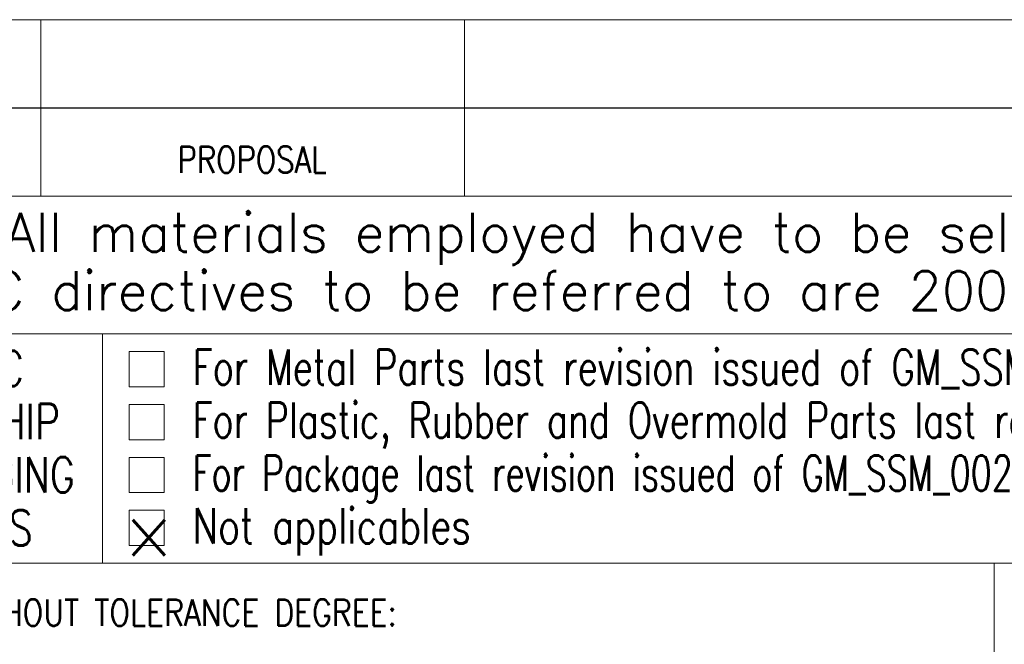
# Model space of a CAD drawing. Header units: millimetres. Extents: x 4 to 836, y 5 to 589.
# Tile 55 of 96: x 661 to 717, y 40 to 76. Entities that reach past the tile are written whole.
import ezdxf

# ---------------------------------------------------------------- set-up
doc = ezdxf.new("R2010")
doc.units = ezdxf.units.MM
doc.layers.add('1', color=7, linetype='Continuous', true_color=0xffffff)
doc.layers.add('256', color=7, linetype='Continuous', true_color=0xffffff)
doc.styles.add('blockfont', font='simplex.shx')

# ---------------------------------------------------------------- blocks, each defined once
blk = doc.blocks.new('TabularNote1')
at = {"layer": '1', "color": 172, "linetype": 'Continuous', "lineweight": 18}
for p, q in [((8, 5), (16, 5)), ((16, 5), (16, 0)), ((16, 5), (40, 5)), ((40, 5), (40, 0)), ((40, 5), (140, 5)), ((8, 0), (16, 0)), ((16, 0), (40, 0)), ((40, 0), (140, 0))]:
    blk.add_line(p, q, dxfattribs=at)

msp = doc.modelspace()

# ---------------------------------------------------------------- linework, layer by layer
at = {"layer": '1', "color": 4, "linetype": 'Continuous', "lineweight": 18}
for p, q in [((665.5, 58), (665.5, 45)), ((669, 54), (667, 54))]:
    msp.add_line(p, q, dxfattribs=at)
at = {"layer": '256', "color": 4, "linetype": 'Continuous', "lineweight": 18}
for p, q in [((662, 72.794), (662, 65.794)), ((686, 72.794), (686, 65.794)), ((646, 70.794), (836, 70.794)), ((669, 57), (667, 57)), ((667, 57), (667, 55)), ((669, 57), (669, 55)), ((669, 55), (667, 55)), ((667, 54), (667, 52)), ((669, 54), (669, 52)), ((669, 52), (667, 52)), ((667, 51), (667, 49)), ((669, 51), (667, 51)), ((669, 51), (669, 49)), ((669, 49), (667, 49)), ((669, 48), (667, 48)), ((667, 48), (667, 46)), ((669, 48), (669, 46)), ((669, 46), (667, 46))]:
    msp.add_line(p, q, dxfattribs=at)
at = {"layer": '256', "color": 3, "linetype": 'Continuous', "lineweight": 18}
for p, q in [((646, 65.794), (836, 65.794)), ((654, 58), (662, 58)), ((662, 58), (686, 58)), ((686, 58), (786, 58)), ((654, 45), (662, 45)), ((662, 45), (686, 45)), ((686, 45), (786, 45)), ((716, 45), (716, 5))]:
    msp.add_line(p, q, dxfattribs=at)

# ---------------------------------------------------------------- block references
at = {"layer": '1', "color": 172, "linetype": 'Continuous', "lineweight": 18}
msp.add_blockref('TabularNote1', (645.997, 70.806), dxfattribs=at)

# ---------------------------------------------------------------- texts
at = {"layer": '1', "color": 3, "linetype": 'Continuous', "lineweight": 25, "char_height": 2.021, "attachment_point": 7, "line_spacing_factor": 0.903614, "style": 'blockfont'}
for s, insert in [('\\W1.0000;', (666.834, 54.438)), ('\\W1.0000;', (666.834, 51.438)), ('\\W1.0000;', (666.834, 48.438)), ('\\W1.4862;X', (666.834, 45.438))]:
    msp.add_mtext(s, dxfattribs=dict(at, insert=insert))
at = {"layer": '256', "color": 1, "linetype": 'Continuous', "lineweight": 13, "insert": (673.234, 70.926), "char_height": 2, "attachment_point": 7, "line_spacing_factor": 0.903614, "style": 'blockfont'}
msp.add_mtext('\\W0.9844; ', dxfattribs=at)
at = {"layer": '256', "color": 4, "linetype": 'Continuous', "lineweight": 13, "char_height": 1.5, "attachment_point": 7, "line_spacing_factor": 0.903614, "style": 'blockfont'}
for s, insert in [('\\W0.8132;PROPOSAL', (669.739, 67.126)), ('\\W0.8308;DIMESIONS WITHOUT TOLERANCE DEGREE:', (647.621, 41.451))]:
    msp.add_mtext(s, dxfattribs=dict(at, insert=insert))
at = {"layer": '256', "color": 3, "linetype": 'Continuous', "lineweight": 13, "line_spacing_factor": 0.903614, "style": 'blockfont'}
for s, insert, char_height, attachment_point in [('\\W0.9988;All materials employed have to be selected among RoHS compliant materials:', (660.003, 61.917), 2.2, 7), ('\\W0.9983;the EC directives to be referred to are 2002/95/EC and correlated subsequent ones.', (651.203, 58.617), 2.2, 7), ('\\W0.7821;DATALOGIC\\PWORKMANSHIP\\PAND PACKAGING\\PSTANDARDS', (655.612, 46), 2, 8), ('\\W0.7354;For Metal Parts last revision issued of GM_SSM_010_SPM. Unless otherwise specified, surfaces shall be category', (670.606, 54.444), 2, 7), ('\\W0.7316;For Plastic, Rubber and Overmold Parts last revision issued of GM_SSM_004_SPP. Unless otherwise specified, surfaces shall be category', (670.606, 51.444), 2, 7), ('\\W0.6940;For Package last revision issued of GM_SSM_002_SPS and GM_SSM_007_SPI.', (670.606, 48.444), 2, 7), ('\\W0.7629;Not applicables', (670.606, 45.444), 2, 7)]:
    msp.add_mtext(s, dxfattribs=dict(at, insert=insert, char_height=char_height, attachment_point=attachment_point))

doc.saveas('drawing.dxf')
